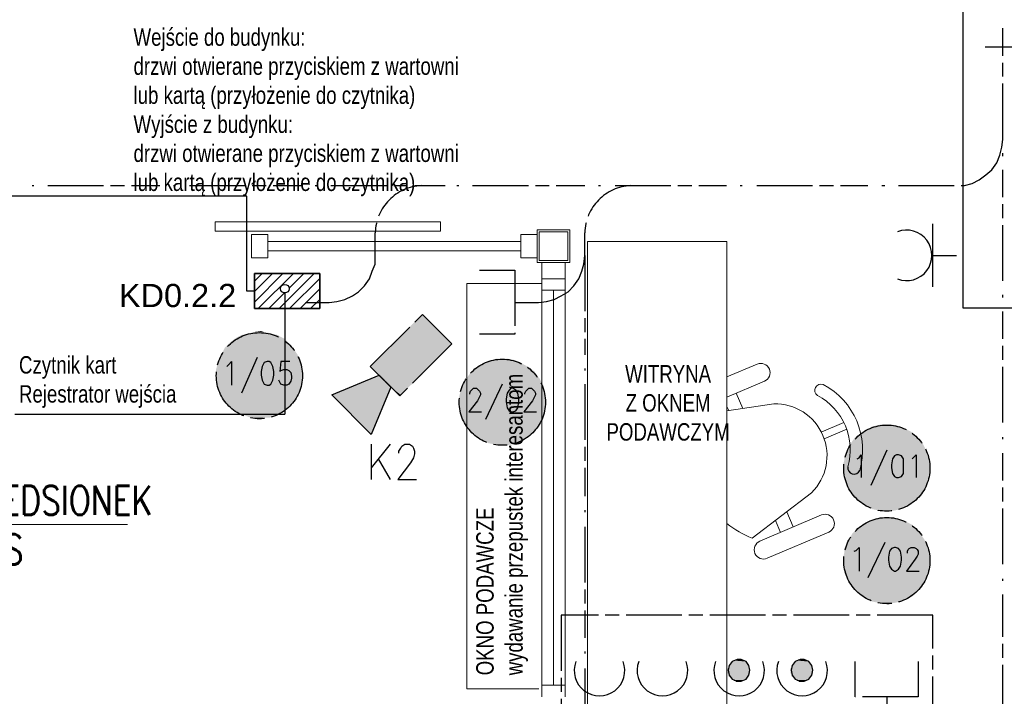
# Model space of a CAD drawing. Header units: millimetres. Extents: x 282377 to 1404227, y -783705 to 1038705.
# Tile 93 of 243: x 381471 to 381895, y 7241 to 7532. Entities that reach past the tile are written whole.
import ezdxf
from ezdxf.enums import TextEntityAlignment as Align

# ---------------------------------------------------------------- set-up
doc = ezdxf.new("R2010")
doc.units = ezdxf.units.MM
doc.linetypes.add('ACAD_ISO08W100', pattern=[36, 24, -3, 6, -3])
doc.layers.add('!!ELEKTRYKA', color=7, linetype='Continuous')
doc.layers.add('!elektryka', color=7, linetype='Continuous')
for name, color, linetype, lineweight in [('BA_drz', 7, 'Continuous', 18), ('BA_met', 7, 'Continuous', 18), ('PG_WYPOSAŻENIE', 9, 'Continuous', 18), ('PG_ŚCIANY_DZIAŁOWE', 3, 'Continuous', 18)]:
    doc.layers.add(name, color=color, linetype=linetype, lineweight=lineweight)
doc.styles.add('BIKTC', font='bikromsw.shx', dxfattribs={"width": 0.8})
doc.styles.add('ROMANS', font='romans', dxfattribs={"width": 0.7})
doc.styles.get("Standard").update_dxf_attribs({"font": 'arial.ttf'})

# ---------------------------------------------------------------- blocks, each defined once
blk = doc.blocks.new('A$C5416600d')
at = {"lineweight": 20}
for points in [[(0, 14), (14, 14), (14, 0), (0, 0)], [(0.8, 13.2), (13.2, 13.2), (13.2, 0.8), (0.8, 0.8)]]:
    blk.add_lwpolyline(points, close=True, dxfattribs=at)
blk = doc.blocks.new('bikmet')
blk.add_line((0, 1.65), (0, -1.65))
at = {"style": 'ROMANS', "width": 0.8}
blk.add_attdef('NRPOM', text='', height=1, dxfattribs=at).set_placement((-0.333, 0.333), align=Align.RIGHT)
blk.add_attdef('NWAPOM', (0.25, 0.333), '', height=1, dxfattribs=at)
blk.add_attdef('RAREA', text='', height=1.042, dxfattribs=at).set_placement((-0.333, -0.333), align=Align.TOP_RIGHT)
blk.add_attdef('PODLOGA', text='', height=1.042, dxfattribs=at).set_placement((0.25, -0.333), align=Align.TOP_LEFT)

msp = doc.modelspace()

# ---------------------------------------------------------------- hatches: boundary and pattern name
at = {"layer": '!!ELEKTRYKA'}
h = msp.add_hatch(dxfattribs=at)
h.set_pattern_fill('ANSI31', color=5)
h.set_pattern_definition([(45, (329364.1032, 41871.046), (-2.24506403, 2.24506403), [])])
h.paths.add_polyline_path([(381600.16, 7422.83), (381585.14, 7422.83), (381585.14, 7418.18, -0.414214), (381586.99, 7416.33, -1), (381583.28, 7416.33, -0.414214), (381585.14, 7418.18), (381585.14, 7422.83), (381578.45, 7422.83), (381578.45, 7407.73), (381600.16, 7407.73)])
h.paths.add_polyline_path([(381578.45, 7422.83), (381572.09, 7422.83), (381572.09, 7407.73), (381578.45, 7407.73)])

# ---------------------------------------------------------------- linework, layer by layer
for p, q in [((381572.09, 7422.83), (381572.09, 7407.73)), ((381585.14, 7414.47), (381585.14, 7362.24)), ((381572.09, 7407.73), (381600.16, 7407.73)), ((381468.86, 7362.24), (381585.14, 7362.24))]:
    msp.add_line(p, q, dxfattribs=at)
at = {"layer": '!!ELEKTRYKA', "color": 5}
for p, q in [((381600.16, 7422.83), (381572.09, 7422.83)), ((381600.16, 7407.73), (381600.16, 7422.83)), ((381600.16, 7407.73), (381600.16, 7422.83))]:
    msp.add_line(p, q, dxfattribs=at)
at = {"layer": '!!ELEKTRYKA', "color": 1, "linetype": 'ACAD_ISO08W100', "lineweight": -3}
for points in [[(381894.15, 7480.62), (381894.15, 7528.46)], [(381886.53, 7520.41), (381901.77, 7520.41)], [(381849.28, 7460.72), (381877.64, 7460.72), (381881.03, 7461.57), (381883.99, 7463.26), (381886.95, 7465.38), (381889.49, 7467.49), (381891.61, 7470.46), (381892.88, 7473.84), (381893.73, 7477.23), (381894.15, 7480.62), (381894.15, 7490.35)], [(381894.15, 7473.42), (381894.15, 7474.69)], [(381894.15, 7419.66), (381894.15, 7467.49)], [(381476.31, 7460.72), (381477.16, 7460.72)], [(381483.08, 7460.72), (381531.35, 7460.72)], [(381537.27, 7460.72), (381538.12, 7460.72)], [(381544.05, 7460.72), (381592.31, 7460.72)], [(381598.23, 7460.72), (381599.08, 7460.72)], [(381605.01, 7460.72), (381653.27, 7460.72)], [(381659.2, 7460.72), (381660.04, 7460.72)], [(381665.97, 7460.72), (381714.23, 7460.72)], [(381720.16, 7460.72), (381721, 7460.72)], [(381727.35, 7460.72), (381775.19, 7460.72)], [(381781.12, 7460.72), (381781.97, 7460.72)], [(381788.32, 7460.72), (381836.15, 7460.72)], [(381842.08, 7460.72), (381843.35, 7460.72)], [(381714.23, 7430.66), (381714.23, 7387.91)], [(381668.93, 7424.31), (381684.17, 7424.31), (381684.17, 7396.8), (381668.93, 7396.8)], [(381894.15, 7412.46), (381894.15, 7413.73)], [(381894.15, 7358.69), (381894.15, 7406.53)], [(381714.23, 7381.98), (381714.23, 7381.13)], [(381714.23, 7375.21), (381714.23, 7326.94)], [(381894.15, 7351.5), (381894.15, 7352.34)], [(381894.15, 7297.73), (381894.15, 7345.57)], [(381714.23, 7321.02), (381714.23, 7320.17)], [(381714.23, 7313.82), (381714.23, 7265.98)], [(381894.15, 7290.54), (381894.15, 7291.38)], [(381844.2, 7240.58), (381844.2, 7230.42), (381844.62, 7227.03), (381845.47, 7223.65), (381846.74, 7220.68), (381848.85, 7217.72), (381851.39, 7215.18), (381854.36, 7213.06), (381857.32, 7211.79), (381860.71, 7210.95), (381864.09, 7210.52), (381874.25, 7210.52), (381877.64, 7210.95), (381881.03, 7211.79), (381883.99, 7213.06), (381886.95, 7215.18), (381889.49, 7217.72), (381891.61, 7220.68), (381892.88, 7223.65), (381893.73, 7227.03), (381894.15, 7230.42), (381894.15, 7284.61)], [(381714.23, 7260.06), (381714.23, 7259.21)], [(381857.74, 7255.82), (381857.74, 7240.58), (381830.65, 7240.58), (381830.65, 7255.82)]]:
    msp.add_lwpolyline(points, dxfattribs=at)
for points in [[(381594, 7410.34), (381604.16, 7410.34), (381607.55, 7410.77), (381610.93, 7411.61), (381614.32, 7413.31), (381616.86, 7415), (381619.4, 7417.54), (381621.52, 7420.5), (381622.79, 7423.89), (381624.06, 7426.85), (381624.06, 7430.66), (381624.06, 7440.4, -0.393113), (381643.96, 7460.72), (381654.12, 7460.72)], [(381684.17, 7410.34), (381694.33, 7410.34), (381697.72, 7410.77), (381701.11, 7411.61), (381704.07, 7413.31), (381707.03, 7415), (381709.57, 7417.54), (381711.69, 7420.5), (381712.96, 7423.89), (381713.81, 7426.85), (381714.23, 7430.66), (381714.23, 7440.4, -0.393113), (381734.13, 7460.72), (381744.29, 7460.72)], [(381714.23, 7252.86), (381714.23, 7210.52, -0.409987), (381694.33, 7190.63), (381690.52, 7190.2), (381687.14, 7189.36), (381684.17, 7187.66), (381681.21, 7185.97), (381678.67, 7183.43), (381676.98, 7180.47), (381675.28, 7177.5), (381674.44, 7174.12), (381674.01, 7170.73), (381674.01, 7160.57), (381674.01, 7170.73)]]:
    msp.add_lwpolyline(points, format="xyb", dxfattribs=at)
at = {"layer": '!!ELEKTRYKA', "color": 217, "linetype": 'Continuous', "lineweight": -3, "true_color": 0x93278f}
msp.add_lwpolyline([(381864.09, 7417.12), (381864.09, 7444.21)], dxfattribs=at)
at = {"layer": '!!ELEKTRYKA', "color": 251, "linetype": 'ACAD_ISO08W100', "lineweight": -3, "true_color": 0x525252}
msp.add_lwpolyline([(381864.09, 7430.66), (381874.25, 7430.66)], dxfattribs=at)
at = {"layer": '!!ELEKTRYKA', "color": 5}
msp.add_lwpolyline([(381572.09, 7422.83), (381600.16, 7422.83), (381600.16, 7407.73), (381572.09, 7407.73)], close=True, dxfattribs=at)
msp.add_lwpolyline([(381572.09, 7422.83), (381600.16, 7422.83), (381600.16, 7407.73), (381572.09, 7407.73)], close=True, dxfattribs=at)
at = {"layer": '!!ELEKTRYKA', "color": 94, "linetype": 'ACAD_ISO08W100', "lineweight": -3, "true_color": 0x009500}
for points in [[(381644.38, 7405.26), (381657.08, 7392.56), (381634.64, 7370.12), (381621.94, 7382.83)], [(381625.75, 7379.02), (381630.83, 7373.94), (381622.36, 7353.61), (381605.43, 7370.55)]]:
    msp.add_lwpolyline(points, close=True, dxfattribs=at)
at = {"layer": '!!ELEKTRYKA', "color": 7, "linetype": 'ACAD_ISO08W100', "lineweight": -3}
for points in [[(381560.13, 7382.83), (381560.98, 7383.67), (381562.25, 7384.94), (381562.25, 7374.78)], [(381573.26, 7386.64), (381566.48, 7371.39)], [(381587.23, 7384.94), (381583.42, 7384.94), (381582.99, 7380.71), (381583.42, 7381.13), (381584.69, 7381.56), (381585.96, 7381.56), (381586.8, 7381.13), (381587.65, 7380.29), (381588.07, 7378.59), (381588.07, 7377.75), (381587.65, 7376.48), (381586.8, 7375.21), (381585.96, 7374.78), (381584.69, 7374.78), (381583.42, 7375.21), (381582.99, 7376.05), (381582.57, 7376.9)], [(381678.67, 7375.21), (381671.47, 7359.96)], [(381664.7, 7370.97), (381664.7, 7371.39), (381665.12, 7372.24), (381665.55, 7372.66), (381666.39, 7373.51), (381667.66, 7373.51), (381668.51, 7372.66), (381668.93, 7372.24), (381669.36, 7371.39), (381669.36, 7370.55), (381668.93, 7369.7), (381668.09, 7368.01), (381664.28, 7363.35), (381669.78, 7363.35)], [(381688.41, 7370.97), (381688.41, 7371.39), (381688.83, 7372.24), (381689.25, 7372.66), (381690.1, 7373.51), (381691.37, 7373.51), (381692.22, 7372.66), (381692.64, 7372.24), (381693.06, 7371.39), (381693.06, 7370.55), (381692.64, 7369.7), (381691.79, 7368.01), (381687.98, 7363.35), (381693.49, 7363.35)], [(381844.2, 7346.84), (381837.42, 7331.6)], [(381831.5, 7343.03), (381832.34, 7343.45), (381833.19, 7344.72), (381833.19, 7334.99)], [(381855.2, 7343.03), (381855.63, 7343.45), (381856.9, 7344.72), (381856.9, 7334.99)], [(381843.35, 7307.05), (381836.15, 7291.81)], [(381830.23, 7303.24), (381831.07, 7303.66), (381832.34, 7304.93), (381832.34, 7294.77)], [(381853.09, 7302.39), (381853.09, 7303.24), (381853.51, 7304.08), (381853.93, 7304.51), (381854.78, 7304.93), (381856.05, 7304.93), (381856.9, 7304.51), (381857.32, 7304.08), (381857.74, 7303.24), (381857.74, 7301.97), (381857.32, 7301.12), (381856.47, 7299.85), (381852.66, 7294.77), (381858.17, 7294.77)]]:
    msp.add_lwpolyline(points, dxfattribs=at)
for points in [[(381577.49, 7384.94), (381576.22, 7384.52), (381575.37, 7382.83), (381574.95, 7380.71), (381574.95, 7379.02), (381575.37, 7376.9), (381576.22, 7375.21), (381577.49, 7374.78), (381578.34, 7374.78), (381579.18, 7375.21), (381580.03, 7376.9), (381580.45, 7379.02), (381580.45, 7380.71), (381580.03, 7382.83), (381579.18, 7384.52), (381578.34, 7384.94)], [(381682.48, 7373.51), (381681.63, 7372.66), (381680.79, 7371.39), (381680.36, 7368.85), (381680.36, 7367.58), (381680.79, 7365.04), (381681.63, 7363.77), (381682.48, 7363.35), (381683.33, 7363.35), (381684.6, 7363.77), (381685.44, 7365.04), (381685.87, 7367.58), (381685.87, 7368.85), (381685.44, 7371.39), (381684.6, 7372.66), (381683.33, 7373.51)], [(381848.43, 7344.72), (381847.58, 7344.3), (381846.74, 7343.03), (381846.31, 7340.49), (381846.31, 7339.22), (381846.74, 7336.68), (381847.58, 7335.41), (381848.43, 7334.99), (381849.28, 7334.99), (381850.55, 7335.41), (381851.39, 7336.68), (381851.39, 7339.22), (381851.39, 7340.49), (381851.39, 7343.03), (381850.55, 7344.3), (381849.28, 7344.72)], [(381847.58, 7304.93), (381846.31, 7304.51), (381845.47, 7303.24), (381845.04, 7300.7), (381845.04, 7299.43), (381845.47, 7296.89), (381846.31, 7295.62), (381847.58, 7294.77), (381848.01, 7294.77), (381849.28, 7295.62), (381850.12, 7296.89), (381850.55, 7299.43), (381850.55, 7300.7), (381850.12, 7303.24), (381849.28, 7304.51), (381848.01, 7304.93)]]:
    msp.add_lwpolyline(points, close=True, dxfattribs=at)
at = {"layer": '!!ELEKTRYKA', "color": 94, "linetype": 'ACAD_ISO08W100', "lineweight": -3, "true_color": 0x009500}
for points in [[(381622.36, 7349.38), (381622.36, 7334.14)], [(381630.41, 7349.38), (381622.36, 7339.22)], [(381634.22, 7345.57), (381634.22, 7346.42), (381635.06, 7347.69), (381635.49, 7348.53), (381636.76, 7349.38), (381638.87, 7349.38), (381640.14, 7348.53), (381640.57, 7347.69), (381640.99, 7346.42), (381640.99, 7345.15), (381640.57, 7343.45), (381639.3, 7341.34), (381633.79, 7334.14), (381641.84, 7334.14)], [(381625.33, 7343.03), (381630.41, 7334.14)]]:
    msp.add_lwpolyline(points, dxfattribs=at)
at = {"layer": '!!ELEKTRYKA', "color": 254, "linetype": 'ACAD_ISO08W100', "lineweight": -3, "true_color": 0xdddddd}
msp.add_lwpolyline([(381864.09, 7225.34), (381864.09, 7275.72), (381704.07, 7275.72), (381704.07, 7225.34)], close=True, dxfattribs=at)
at = {"layer": '!!ELEKTRYKA', "color": 30, "linetype": 'Continuous', "lineweight": -3, "true_color": 0xff7e00}
for points in [[(381785.35, 7252.01), (381784.93, 7254.13), (381783.66, 7255.82), (381781.54, 7256.67), (381779.85, 7256.67), (381777.73, 7255.82), (381776.46, 7254.13), (381776.04, 7252.01), (381776.46, 7249.9), (381777.73, 7248.2), (381779.85, 7247.36), (381781.54, 7247.36), (381783.66, 7248.2), (381784.93, 7249.9)], [(381812.45, 7252.01), (381812.02, 7254.13), (381810.75, 7255.82), (381808.64, 7256.67), (381806.94, 7256.67), (381804.83, 7255.82), (381803.56, 7254.13), (381803.13, 7252.01), (381803.56, 7249.9), (381804.83, 7248.2), (381806.94, 7247.36), (381808.64, 7247.36), (381810.75, 7248.2), (381812.02, 7249.9)]]:
    msp.add_lwpolyline(points, close=True, dxfattribs=at)
at = {"layer": '!!ELEKTRYKA', "color": 5}
msp.add_circle((381585.14, 7416.33), 1.85, dxfattribs=at)
at = {"layer": '!!ELEKTRYKA', "color": 1, "linetype": 'ACAD_ISO08W100', "lineweight": -3}
for centre in [(381574.18, 7378.86), (381678.75, 7367.43), (381844.27, 7339.06), (381844.27, 7299.27)]:
    msp.add_circle(centre, 18.55, dxfattribs=at)
at = {"layer": '!!ELEKTRYKA', "color": 217, "linetype": 'Continuous', "lineweight": -3, "true_color": 0x93278f}
for centre, start, end in [((381852.77, 7430.66), 248.9225, 111.0775), ((381720.58, 7251.91), 158.9225, 21.0775), ((381747.67, 7251.91), 158.9225, 21.0775)]:
    msp.add_arc(centre, 10.89, start, end, dxfattribs=at)
at = {"layer": '!!ELEKTRYKA'}
msp.add_arc((381830.15, 7339.17), 2.68, 171.1766, 336.7093, dxfattribs=at)
at = {"layer": '!!ELEKTRYKA', "color": 30, "linetype": 'Continuous', "lineweight": -3, "true_color": 0xff7e00}
for centre in [(381780.7, 7251.91), (381807.79, 7251.91)]:
    msp.add_arc(centre, 10.89, 158.9225, 21.0775, dxfattribs=at)
at = {"layer": '!!ELEKTRYKA', "color": 85, "linetype": 'ACAD_ISO08W100', "lineweight": -3, "true_color": 0x57ba47}
for points in [[(381644.38, 7405.26), (381657.08, 7392.56), (381631.25, 7392.56)], [(381631.25, 7392.56), (381647.34, 7382.83), (381621.94, 7382.83)], [(381631.25, 7392.56), (381657.08, 7392.56), (381647.34, 7382.83)], [(381625.75, 7379.02), (381630.83, 7373.94), (381613.05, 7373.94)], [(381621.94, 7382.83), (381643.96, 7379.02), (381625.75, 7379.02)], [(381621.94, 7382.83), (381647.34, 7382.83), (381643.96, 7379.02)], [(381625.75, 7379.02), (381638.45, 7373.94), (381630.83, 7373.94)], [(381625.75, 7379.02), (381643.96, 7379.02), (381638.45, 7373.94)], [(381613.05, 7373.94), (381629.56, 7370.55), (381605.43, 7370.55)], [(381605.43, 7370.55), (381629.14, 7370.12), (381605.85, 7370.12)], [(381605.43, 7370.55), (381629.56, 7370.55), (381629.14, 7370.12)], [(381613.05, 7373.94), (381630.83, 7373.94), (381629.56, 7370.55)], [(381630.83, 7373.94), (381635.06, 7370.55), (381634.22, 7370.55)], [(381630.83, 7373.94), (381638.45, 7373.94), (381635.06, 7370.55)], [(381634.22, 7370.55), (381635.06, 7370.55), (381634.64, 7370.12)], [(381605.85, 7370.12), (381629.14, 7370.12), (381622.36, 7353.61)]]:
    msp.add_solid(points, dxfattribs=at)
at = {"layer": '!!ELEKTRYKA', "color": 1, "linetype": 'ACAD_ISO08W100', "lineweight": -3}
for points in [[(381566.48, 7396.37), (381583.42, 7395.53), (381564.79, 7395.53)], [(381568.18, 7396.8), (381582.15, 7396.37), (381566.48, 7396.37)], [(381566.48, 7396.37), (381582.15, 7396.37), (381583.42, 7395.53)], [(381570.29, 7397.22), (381580.03, 7396.8), (381568.18, 7396.8)], [(381568.18, 7396.8), (381580.03, 7396.8), (381582.15, 7396.37)], [(381571.56, 7397.64), (381578.76, 7397.22), (381570.29, 7397.22)], [(381570.29, 7397.22), (381578.76, 7397.22), (381580.03, 7396.8)], [(381574.95, 7398.07), (381576.22, 7397.64), (381571.56, 7397.64)], [(381571.56, 7397.64), (381576.22, 7397.64), (381578.76, 7397.22)], [(381560.56, 7392.14), (381588.92, 7390.87), (381559.29, 7390.87)], [(381561.83, 7393.41), (381587.65, 7392.14), (381560.56, 7392.14)], [(381560.56, 7392.14), (381587.65, 7392.14), (381588.92, 7390.87)], [(381563.52, 7394.68), (381586.38, 7393.41), (381561.83, 7393.41)], [(381561.83, 7393.41), (381586.38, 7393.41), (381587.65, 7392.14)], [(381564.79, 7395.53), (381585.11, 7394.68), (381563.52, 7394.68)], [(381563.52, 7394.68), (381585.11, 7394.68), (381586.38, 7393.41)], [(381564.79, 7395.53), (381583.42, 7395.53), (381585.11, 7394.68)], [(381557.59, 7387.91), (381591.46, 7386.21), (381556.75, 7386.21)], [(381558.44, 7389.18), (381590.61, 7387.91), (381557.59, 7387.91)], [(381557.59, 7387.91), (381590.61, 7387.91), (381591.46, 7386.21)], [(381559.29, 7390.87), (381589.77, 7389.18), (381558.44, 7389.18)], [(381558.44, 7389.18), (381589.77, 7389.18), (381590.61, 7387.91)], [(381559.29, 7390.87), (381588.92, 7390.87), (381589.77, 7389.18)], [(381556.32, 7384.52), (381592.73, 7382.83), (381555.9, 7382.83)], [(381556.75, 7386.21), (381591.88, 7384.52), (381556.32, 7384.52)], [(381556.32, 7384.52), (381591.88, 7384.52), (381592.73, 7382.83)], [(381556.75, 7386.21), (381591.46, 7386.21), (381591.88, 7384.52)], [(381669.36, 7383.67), (381689.68, 7382.83), (381668.09, 7382.83)], [(381671.47, 7384.52), (381687.98, 7383.67), (381669.36, 7383.67)], [(381669.36, 7383.67), (381687.98, 7383.67), (381689.68, 7382.83)], [(381672.74, 7385.37), (381686.71, 7384.52), (381671.47, 7384.52)], [(381671.47, 7384.52), (381686.71, 7384.52), (381687.98, 7383.67)], [(381674.86, 7385.79), (381684.6, 7385.37), (381672.74, 7385.37)], [(381672.74, 7385.37), (381684.6, 7385.37), (381686.71, 7384.52)], [(381676.13, 7386.21), (381683.33, 7385.79), (381674.86, 7385.79)], [(381674.86, 7385.79), (381683.33, 7385.79), (381684.6, 7385.37)], [(381676.13, 7386.21), (381680.79, 7386.21), (381683.33, 7385.79)], [(381555.9, 7382.83), (381592.73, 7381.13), (381555.48, 7381.13)], [(381555.48, 7381.13), (381592.73, 7379.02), (381555.48, 7379.02)], [(381555.48, 7381.13), (381592.73, 7381.13), (381592.73, 7379.02)], [(381555.48, 7379.02), (381592.73, 7377.32), (381555.48, 7377.32)], [(381555.48, 7379.02), (381592.73, 7379.02), (381592.73, 7377.32)], [(381555.9, 7382.83), (381592.73, 7382.83), (381592.73, 7381.13)], [(381664.28, 7379.02), (381694.76, 7377.75), (381663.43, 7377.75)], [(381665.55, 7380.71), (381693.49, 7379.02), (381664.28, 7379.02)], [(381664.28, 7379.02), (381693.49, 7379.02), (381694.76, 7377.75)], [(381666.82, 7381.98), (381692.64, 7380.71), (381665.55, 7380.71)], [(381665.55, 7380.71), (381692.64, 7380.71), (381693.49, 7379.02)], [(381668.09, 7382.83), (381690.95, 7381.98), (381666.82, 7381.98)], [(381666.82, 7381.98), (381690.95, 7381.98), (381692.64, 7380.71)], [(381668.09, 7382.83), (381689.68, 7382.83), (381690.95, 7381.98)], [(381555.48, 7377.32), (381592.73, 7375.63), (381555.9, 7375.63)], [(381555.48, 7377.32), (381592.73, 7377.32), (381592.73, 7375.63)], [(381555.9, 7375.63), (381591.88, 7373.94), (381556.32, 7373.94)], [(381555.9, 7375.63), (381592.73, 7375.63), (381591.88, 7373.94)], [(381661.74, 7374.78), (381696.87, 7373.09), (381660.89, 7373.09)], [(381662.16, 7376.05), (381696.45, 7374.78), (381661.74, 7374.78)], [(381661.74, 7374.78), (381696.45, 7374.78), (381696.87, 7373.09)], [(381663.43, 7377.75), (381695.6, 7376.05), (381662.16, 7376.05)], [(381662.16, 7376.05), (381695.6, 7376.05), (381696.45, 7374.78)], [(381663.43, 7377.75), (381694.76, 7377.75), (381695.6, 7376.05)], [(381556.32, 7373.94), (381591.46, 7372.24), (381556.75, 7372.24)], [(381556.32, 7373.94), (381591.88, 7373.94), (381591.46, 7372.24)], [(381556.75, 7372.24), (381590.61, 7370.55), (381557.59, 7370.55)], [(381556.75, 7372.24), (381591.46, 7372.24), (381590.61, 7370.55)], [(381557.59, 7370.55), (381589.77, 7369.28), (381558.44, 7369.28)], [(381557.59, 7370.55), (381590.61, 7370.55), (381589.77, 7369.28)], [(381660.47, 7370.97), (381697.3, 7369.28), (381660.04, 7369.28)], [(381660.89, 7373.09), (381697.3, 7370.97), (381660.47, 7370.97)], [(381660.47, 7370.97), (381697.3, 7370.97), (381697.3, 7369.28)], [(381660.89, 7373.09), (381696.87, 7373.09), (381697.3, 7370.97)], [(381558.44, 7369.28), (381588.92, 7367.58), (381559.29, 7367.58)], [(381558.44, 7369.28), (381589.77, 7369.28), (381588.92, 7367.58)], [(381559.29, 7367.58), (381587.65, 7366.31), (381560.56, 7366.31)], [(381559.29, 7367.58), (381588.92, 7367.58), (381587.65, 7366.31)], [(381560.56, 7366.31), (381586.38, 7365.04), (381561.83, 7365.04)], [(381560.56, 7366.31), (381587.65, 7366.31), (381586.38, 7365.04)], [(381660.04, 7369.28), (381697.72, 7367.58), (381660.04, 7367.58)], [(381660.04, 7369.28), (381697.3, 7369.28), (381697.72, 7367.58)], [(381660.04, 7367.58), (381697.3, 7365.89), (381660.04, 7365.89)], [(381660.04, 7367.58), (381697.72, 7367.58), (381697.3, 7365.89)], [(381561.83, 7365.04), (381585.11, 7363.77), (381563.52, 7363.77)], [(381561.83, 7365.04), (381586.38, 7365.04), (381585.11, 7363.77)], [(381563.52, 7363.77), (381583.42, 7362.93), (381564.79, 7362.93)], [(381563.52, 7363.77), (381585.11, 7363.77), (381583.42, 7362.93)], [(381564.79, 7362.93), (381582.15, 7362.08), (381566.48, 7362.08)], [(381564.79, 7362.93), (381583.42, 7362.93), (381582.15, 7362.08)], [(381566.48, 7362.08), (381580.03, 7361.66), (381568.18, 7361.66)], [(381566.48, 7362.08), (381582.15, 7362.08), (381580.03, 7361.66)], [(381660.04, 7365.89), (381697.3, 7364.2), (381660.47, 7364.2)], [(381660.04, 7365.89), (381697.3, 7365.89), (381697.3, 7364.2)], [(381660.47, 7364.2), (381696.87, 7362.5), (381660.89, 7362.5)], [(381660.47, 7364.2), (381697.3, 7364.2), (381696.87, 7362.5)], [(381660.89, 7362.5), (381696.45, 7360.81), (381661.74, 7360.81)], [(381660.89, 7362.5), (381696.87, 7362.5), (381696.45, 7360.81)], [(381568.18, 7361.66), (381578.76, 7360.81), (381570.29, 7360.81)], [(381568.18, 7361.66), (381580.03, 7361.66), (381578.76, 7360.81)], [(381571.56, 7360.81), (381576.22, 7360.81), (381574.95, 7360.39)], [(381661.74, 7360.81), (381695.6, 7359.12), (381662.16, 7359.12)], [(381661.74, 7360.81), (381696.45, 7360.81), (381695.6, 7359.12)], [(381662.16, 7359.12), (381694.76, 7357.42), (381663.43, 7357.42)], [(381662.16, 7359.12), (381695.6, 7359.12), (381694.76, 7357.42)], [(381841.66, 7357.85), (381848.43, 7357.42), (381839.96, 7357.42)], [(381841.66, 7357.85), (381846.31, 7357.85), (381848.43, 7357.42)], [(381663.43, 7357.42), (381693.49, 7356.15), (381664.28, 7356.15)], [(381663.43, 7357.42), (381694.76, 7357.42), (381693.49, 7356.15)], [(381664.28, 7356.15), (381692.64, 7354.88), (381665.55, 7354.88)], [(381664.28, 7356.15), (381693.49, 7356.15), (381692.64, 7354.88)], [(381665.55, 7354.88), (381690.95, 7353.61), (381666.82, 7353.61)], [(381665.55, 7354.88), (381692.64, 7354.88), (381690.95, 7353.61)], [(381666.82, 7353.61), (381689.68, 7352.34), (381668.09, 7352.34)], [(381666.82, 7353.61), (381690.95, 7353.61), (381689.68, 7352.34)], [(381833.61, 7354.46), (381856.47, 7353.19), (381831.92, 7353.19)], [(381834.88, 7355.31), (381855.2, 7354.46), (381833.61, 7354.46)], [(381833.61, 7354.46), (381855.2, 7354.46), (381856.47, 7353.19)], [(381836.58, 7356.15), (381853.51, 7355.31), (381834.88, 7355.31)], [(381834.88, 7355.31), (381853.51, 7355.31), (381855.2, 7354.46)], [(381837.85, 7357), (381851.82, 7356.15), (381836.58, 7356.15)], [(381836.58, 7356.15), (381851.82, 7356.15), (381853.51, 7355.31)], [(381839.96, 7357.42), (381850.12, 7357), (381837.85, 7357)], [(381837.85, 7357), (381850.12, 7357), (381851.82, 7356.15)], [(381839.96, 7357.42), (381848.43, 7357.42), (381850.12, 7357)], [(381668.09, 7352.34), (381687.98, 7351.5), (381669.36, 7351.5)], [(381668.09, 7352.34), (381689.68, 7352.34), (381687.98, 7351.5)], [(381669.36, 7351.5), (381686.71, 7350.65), (381671.47, 7350.65)], [(381669.36, 7351.5), (381687.98, 7351.5), (381686.71, 7350.65)], [(381671.47, 7350.65), (381684.6, 7349.8), (381672.74, 7349.8)], [(381671.47, 7350.65), (381686.71, 7350.65), (381684.6, 7349.8)], [(381672.74, 7349.8), (381683.33, 7349.38), (381674.86, 7349.38)], [(381672.74, 7349.8), (381684.6, 7349.8), (381683.33, 7349.38)], [(381674.86, 7349.38), (381680.79, 7348.96), (381676.13, 7348.96)], [(381674.86, 7349.38), (381683.33, 7349.38), (381680.79, 7348.96)], [(381828.53, 7349.38), (381860.71, 7347.69), (381827.69, 7347.69)], [(381829.38, 7350.65), (381859.86, 7349.38), (381828.53, 7349.38)], [(381828.53, 7349.38), (381859.86, 7349.38), (381860.71, 7347.69)], [(381830.65, 7352.34), (381858.59, 7350.65), (381829.38, 7350.65)], [(381829.38, 7350.65), (381858.59, 7350.65), (381859.86, 7349.38)], [(381831.92, 7353.19), (381857.74, 7352.34), (381830.65, 7352.34)], [(381830.65, 7352.34), (381857.74, 7352.34), (381858.59, 7350.65)], [(381831.92, 7353.19), (381856.47, 7353.19), (381857.74, 7352.34)], [(381826.84, 7345.99), (381861.98, 7344.3), (381825.99, 7344.3)], [(381827.69, 7347.69), (381861.55, 7345.99), (381826.84, 7345.99)], [(381826.84, 7345.99), (381861.55, 7345.99), (381861.98, 7344.3)], [(381827.69, 7347.69), (381860.71, 7347.69), (381861.55, 7345.99)], [(381825.99, 7342.61), (381862.82, 7340.91), (381825.57, 7340.91)], [(381825.57, 7340.91), (381862.82, 7339.22), (381825.57, 7339.22)], [(381825.57, 7340.91), (381862.82, 7340.91), (381862.82, 7339.22)], [(381825.99, 7344.3), (381862.4, 7342.61), (381825.99, 7342.61)], [(381825.99, 7344.3), (381861.98, 7344.3), (381862.4, 7342.61)], [(381825.99, 7342.61), (381862.4, 7342.61), (381862.82, 7340.91)], [(381825.57, 7339.22), (381862.82, 7337.53), (381825.57, 7337.53)], [(381825.57, 7339.22), (381862.82, 7339.22), (381862.82, 7337.53)], [(381825.57, 7337.53), (381862.4, 7335.83), (381825.99, 7335.83)], [(381825.57, 7337.53), (381862.82, 7337.53), (381862.4, 7335.83)], [(381825.99, 7335.83), (381861.98, 7334.14), (381825.99, 7334.14)], [(381825.99, 7335.83), (381862.4, 7335.83), (381861.98, 7334.14)], [(381825.99, 7334.14), (381861.55, 7332.45), (381826.84, 7332.45)], [(381825.99, 7334.14), (381861.98, 7334.14), (381861.55, 7332.45)], [(381826.84, 7332.45), (381860.71, 7330.75), (381827.69, 7330.75)], [(381826.84, 7332.45), (381861.55, 7332.45), (381860.71, 7330.75)], [(381827.69, 7330.75), (381859.86, 7329.06), (381828.53, 7329.06)], [(381827.69, 7330.75), (381860.71, 7330.75), (381859.86, 7329.06)], [(381828.53, 7329.06), (381858.59, 7327.79), (381829.38, 7327.79)], [(381828.53, 7329.06), (381859.86, 7329.06), (381858.59, 7327.79)], [(381829.38, 7327.79), (381857.74, 7326.1), (381830.65, 7326.1)], [(381829.38, 7327.79), (381858.59, 7327.79), (381857.74, 7326.1)], [(381830.65, 7326.1), (381856.47, 7325.25), (381831.92, 7325.25)], [(381830.65, 7326.1), (381857.74, 7326.1), (381856.47, 7325.25)], [(381831.92, 7325.25), (381855.2, 7323.98), (381833.61, 7323.98)], [(381831.92, 7325.25), (381856.47, 7325.25), (381855.2, 7323.98)], [(381833.61, 7323.98), (381853.51, 7323.13), (381834.88, 7323.13)], [(381833.61, 7323.98), (381855.2, 7323.98), (381853.51, 7323.13)], [(381834.88, 7323.13), (381851.82, 7322.29), (381836.58, 7322.29)], [(381834.88, 7323.13), (381853.51, 7323.13), (381851.82, 7322.29)], [(381836.58, 7322.29), (381850.12, 7321.44), (381837.85, 7321.44)], [(381836.58, 7322.29), (381851.82, 7322.29), (381850.12, 7321.44)], [(381837.85, 7321.44), (381848.43, 7321.02), (381839.96, 7321.02)], [(381837.85, 7321.44), (381850.12, 7321.44), (381848.43, 7321.02)], [(381839.96, 7321.02), (381846.31, 7320.59), (381841.66, 7320.59)], [(381839.96, 7321.02), (381848.43, 7321.02), (381846.31, 7320.59)], [(381834.88, 7315.51), (381855.2, 7314.67), (381833.61, 7314.67)], [(381836.58, 7316.36), (381853.51, 7315.51), (381834.88, 7315.51)], [(381834.88, 7315.51), (381853.51, 7315.51), (381855.2, 7314.67)], [(381837.85, 7316.78), (381851.82, 7316.36), (381836.58, 7316.36)], [(381836.58, 7316.36), (381851.82, 7316.36), (381853.51, 7315.51)], [(381839.96, 7317.63), (381850.12, 7316.78), (381837.85, 7316.78)], [(381837.85, 7316.78), (381850.12, 7316.78), (381851.82, 7316.36)], [(381839.96, 7317.63), (381848.43, 7317.63), (381850.12, 7316.78)], [(381845.04, 7318.05), (381846.31, 7317.63), (381841.66, 7317.63)], [(381830.65, 7312.13), (381858.59, 7310.86), (381829.38, 7310.86)], [(381831.92, 7313.4), (381857.74, 7312.13), (381830.65, 7312.13)], [(381830.65, 7312.13), (381857.74, 7312.13), (381858.59, 7310.86)], [(381833.61, 7314.67), (381856.47, 7313.4), (381831.92, 7313.4)], [(381831.92, 7313.4), (381856.47, 7313.4), (381857.74, 7312.13)], [(381833.61, 7314.67), (381855.2, 7314.67), (381856.47, 7313.4)], [(381827.69, 7307.89), (381861.55, 7306.2), (381826.84, 7306.2)], [(381828.53, 7309.16), (381860.71, 7307.89), (381827.69, 7307.89)], [(381827.69, 7307.89), (381860.71, 7307.89), (381861.55, 7306.2)], [(381829.38, 7310.86), (381859.86, 7309.16), (381828.53, 7309.16)], [(381828.53, 7309.16), (381859.86, 7309.16), (381860.71, 7307.89)], [(381829.38, 7310.86), (381858.59, 7310.86), (381859.86, 7309.16)], [(381825.99, 7302.81), (381862.82, 7301.12), (381825.57, 7301.12)], [(381826.84, 7306.2), (381861.98, 7304.51), (381825.99, 7304.51)], [(381825.99, 7304.51), (381862.4, 7302.81), (381825.99, 7302.81)], [(381825.99, 7304.51), (381861.98, 7304.51), (381862.4, 7302.81)], [(381825.99, 7302.81), (381862.4, 7302.81), (381862.82, 7301.12)], [(381826.84, 7306.2), (381861.55, 7306.2), (381861.98, 7304.51)], [(381825.57, 7301.12), (381862.82, 7299.43), (381825.57, 7299.43)], [(381825.57, 7301.12), (381862.82, 7301.12), (381862.82, 7299.43)], [(381825.57, 7299.43), (381862.82, 7297.31), (381825.57, 7297.31)], [(381825.57, 7299.43), (381862.82, 7299.43), (381862.82, 7297.31)], [(381825.57, 7297.31), (381862.4, 7295.62), (381825.99, 7295.62)], [(381825.57, 7297.31), (381862.82, 7297.31), (381862.4, 7295.62)], [(381825.99, 7295.62), (381861.98, 7293.92), (381825.99, 7293.92)], [(381825.99, 7295.62), (381862.4, 7295.62), (381861.98, 7293.92)], [(381825.99, 7293.92), (381861.55, 7292.23), (381826.84, 7292.23)], [(381825.99, 7293.92), (381861.98, 7293.92), (381861.55, 7292.23)], [(381826.84, 7292.23), (381860.71, 7290.54), (381827.69, 7290.54)], [(381826.84, 7292.23), (381861.55, 7292.23), (381860.71, 7290.54)], [(381827.69, 7290.54), (381859.86, 7289.27), (381828.53, 7289.27)], [(381827.69, 7290.54), (381860.71, 7290.54), (381859.86, 7289.27)], [(381828.53, 7289.27), (381858.59, 7287.57), (381829.38, 7287.57)], [(381828.53, 7289.27), (381859.86, 7289.27), (381858.59, 7287.57)], [(381829.38, 7287.57), (381857.74, 7286.3), (381830.65, 7286.3)], [(381829.38, 7287.57), (381858.59, 7287.57), (381857.74, 7286.3)], [(381830.65, 7286.3), (381856.47, 7285.03), (381831.92, 7285.03)], [(381830.65, 7286.3), (381857.74, 7286.3), (381856.47, 7285.03)], [(381831.92, 7285.03), (381855.2, 7283.76), (381833.61, 7283.76)], [(381831.92, 7285.03), (381856.47, 7285.03), (381855.2, 7283.76)], [(381833.61, 7283.76), (381853.51, 7282.92), (381834.88, 7282.92)], [(381833.61, 7283.76), (381855.2, 7283.76), (381853.51, 7282.92)], [(381834.88, 7282.92), (381851.82, 7282.07), (381836.58, 7282.07)], [(381834.88, 7282.92), (381853.51, 7282.92), (381851.82, 7282.07)], [(381836.58, 7282.07), (381850.12, 7281.65), (381837.85, 7281.65)], [(381836.58, 7282.07), (381851.82, 7282.07), (381850.12, 7281.65)], [(381837.85, 7281.65), (381848.43, 7281.22), (381839.96, 7281.22)], [(381837.85, 7281.65), (381850.12, 7281.65), (381848.43, 7281.22)], [(381839.96, 7281.22), (381846.31, 7280.8), (381841.66, 7280.8)], [(381839.96, 7281.22), (381848.43, 7281.22), (381846.31, 7280.8)], [(381841.66, 7280.8), (381846.31, 7280.8), (381845.04, 7280.38)]]:
    msp.add_solid(points, dxfattribs=at)
at = {"layer": '!!ELEKTRYKA', "color": 30, "linetype": 'Continuous', "lineweight": -3, "true_color": 0xff7e00}
for points in [[(381778.16, 7256.25), (381783.24, 7255.82), (381777.73, 7255.82)], [(381778.16, 7256.25), (381782.81, 7256.25), (381783.24, 7255.82)], [(381779, 7256.67), (381782.39, 7256.25), (381778.58, 7256.25)], [(381779, 7256.67), (381781.97, 7256.67), (381782.39, 7256.25)], [(381805.25, 7256.25), (381810.33, 7255.82), (381804.83, 7255.82)], [(381805.25, 7256.25), (381809.91, 7256.25), (381810.33, 7255.82)], [(381806.1, 7256.67), (381809.48, 7256.25), (381805.67, 7256.25)], [(381806.1, 7256.67), (381809.06, 7256.67), (381809.48, 7256.25)], [(381776.04, 7253.28), (381785.35, 7252.86), (381775.62, 7252.86)], [(381775.62, 7252.86), (381785.35, 7252.44), (381775.62, 7252.44)], [(381775.62, 7252.86), (381785.35, 7252.86), (381785.35, 7252.44)], [(381775.62, 7252.44), (381785.35, 7252.01), (381775.62, 7252.01)], [(381775.62, 7252.44), (381785.35, 7252.44), (381785.35, 7252.01)], [(381775.62, 7252.01), (381785.35, 7251.59), (381775.62, 7251.59)], [(381775.62, 7252.01), (381785.35, 7252.01), (381785.35, 7251.59)], [(381776.46, 7254.55), (381784.93, 7254.13), (381776.04, 7254.13)], [(381776.04, 7254.13), (381784.93, 7253.71), (381776.04, 7253.71)], [(381776.04, 7254.13), (381784.93, 7254.13), (381784.93, 7253.71)], [(381776.04, 7253.71), (381785.35, 7253.28), (381776.04, 7253.28)], [(381776.04, 7253.71), (381784.93, 7253.71), (381785.35, 7253.28)], [(381776.04, 7253.28), (381785.35, 7253.28), (381785.35, 7252.86)], [(381776.89, 7254.98), (381784.51, 7254.55), (381776.46, 7254.55)], [(381776.46, 7254.55), (381784.51, 7254.55), (381784.93, 7254.13)], [(381776.89, 7255.4), (381784.51, 7254.98), (381776.89, 7254.98)], [(381776.89, 7255.4), (381784.08, 7255.4), (381784.51, 7254.98)], [(381776.89, 7254.98), (381784.51, 7254.98), (381784.51, 7254.55)], [(381777.73, 7255.82), (381783.66, 7255.4), (381777.31, 7255.4)], [(381777.73, 7255.82), (381783.24, 7255.82), (381783.66, 7255.4)], [(381803.13, 7253.28), (381812.45, 7252.86), (381802.71, 7252.86)], [(381802.71, 7252.86), (381812.45, 7252.44), (381802.71, 7252.44)], [(381802.71, 7252.86), (381812.45, 7252.86), (381812.45, 7252.44)], [(381802.71, 7252.44), (381812.45, 7252.01), (381802.71, 7252.01)], [(381802.71, 7252.44), (381812.45, 7252.44), (381812.45, 7252.01)], [(381802.71, 7252.01), (381812.45, 7251.59), (381802.71, 7251.59)], [(381802.71, 7252.01), (381812.45, 7252.01), (381812.45, 7251.59)], [(381803.56, 7254.55), (381812.02, 7254.13), (381803.13, 7254.13)], [(381803.13, 7254.13), (381812.02, 7253.71), (381803.13, 7253.71)], [(381803.13, 7254.13), (381812.02, 7254.13), (381812.02, 7253.71)], [(381803.13, 7253.71), (381812.45, 7253.28), (381803.13, 7253.28)], [(381803.13, 7253.71), (381812.02, 7253.71), (381812.45, 7253.28)], [(381803.13, 7253.28), (381812.45, 7253.28), (381812.45, 7252.86)], [(381803.98, 7254.98), (381811.6, 7254.55), (381803.56, 7254.55)], [(381803.56, 7254.55), (381811.6, 7254.55), (381812.02, 7254.13)], [(381803.98, 7255.4), (381811.6, 7254.98), (381803.98, 7254.98)], [(381803.98, 7255.4), (381811.18, 7255.4), (381811.6, 7254.98)], [(381803.98, 7254.98), (381811.6, 7254.98), (381811.6, 7254.55)], [(381804.83, 7255.82), (381810.75, 7255.4), (381804.4, 7255.4)], [(381804.83, 7255.82), (381810.33, 7255.82), (381810.75, 7255.4)], [(381775.62, 7251.59), (381785.35, 7250.74), (381775.62, 7250.74)], [(381775.62, 7251.59), (381785.35, 7251.59), (381785.35, 7250.74)], [(381775.62, 7250.74), (381785.35, 7250.32), (381776.04, 7250.32)], [(381775.62, 7250.74), (381785.35, 7250.74), (381785.35, 7250.32)], [(381776.04, 7250.32), (381784.93, 7249.9), (381776.04, 7249.9)], [(381776.04, 7250.32), (381785.35, 7250.32), (381784.93, 7249.9)], [(381776.04, 7249.9), (381784.93, 7249.47), (381776.04, 7249.47)], [(381776.04, 7249.9), (381784.93, 7249.9), (381784.93, 7249.47)], [(381776.04, 7249.47), (381784.51, 7249.05), (381776.46, 7249.05)], [(381776.04, 7249.47), (381784.93, 7249.47), (381784.51, 7249.05)], [(381776.89, 7249.05), (381784.08, 7248.63), (381776.89, 7248.63)], [(381776.89, 7249.05), (381784.51, 7249.05), (381784.08, 7248.63)], [(381776.89, 7248.63), (381783.66, 7248.2), (381777.31, 7248.2)], [(381776.89, 7248.63), (381784.08, 7248.63), (381783.66, 7248.2)], [(381777.31, 7248.2), (381783.24, 7247.78), (381777.73, 7247.78)], [(381777.31, 7248.2), (381783.66, 7248.2), (381783.24, 7247.78)], [(381778.16, 7247.78), (381782.39, 7247.36), (381778.58, 7247.36)], [(381778.16, 7247.78), (381782.81, 7247.78), (381782.39, 7247.36)], [(381802.71, 7251.59), (381812.45, 7250.74), (381802.71, 7250.74)], [(381802.71, 7251.59), (381812.45, 7251.59), (381812.45, 7250.74)], [(381802.71, 7250.74), (381812.45, 7250.32), (381803.13, 7250.32)], [(381802.71, 7250.74), (381812.45, 7250.74), (381812.45, 7250.32)], [(381803.13, 7250.32), (381812.02, 7249.9), (381803.13, 7249.9)], [(381803.13, 7250.32), (381812.45, 7250.32), (381812.02, 7249.9)], [(381803.13, 7249.9), (381812.02, 7249.47), (381803.13, 7249.47)], [(381803.13, 7249.9), (381812.02, 7249.9), (381812.02, 7249.47)], [(381803.13, 7249.47), (381811.6, 7249.05), (381803.56, 7249.05)], [(381803.13, 7249.47), (381812.02, 7249.47), (381811.6, 7249.05)], [(381803.98, 7249.05), (381811.18, 7248.63), (381803.98, 7248.63)], [(381803.98, 7249.05), (381811.6, 7249.05), (381811.18, 7248.63)], [(381803.98, 7248.63), (381810.75, 7248.2), (381804.4, 7248.2)], [(381803.98, 7248.63), (381811.18, 7248.63), (381810.75, 7248.2)], [(381804.4, 7248.2), (381810.33, 7247.78), (381804.83, 7247.78)], [(381804.4, 7248.2), (381810.75, 7248.2), (381810.33, 7247.78)], [(381805.25, 7247.78), (381809.48, 7247.36), (381805.67, 7247.36)], [(381805.25, 7247.78), (381809.91, 7247.78), (381809.48, 7247.36)], [(381779, 7247.36), (381781.54, 7246.93), (381779.43, 7246.93)], [(381779, 7247.36), (381781.97, 7247.36), (381781.54, 7246.93)], [(381806.1, 7247.36), (381808.64, 7246.93), (381806.52, 7246.93)], [(381806.1, 7247.36), (381809.06, 7247.36), (381808.64, 7246.93)]]:
    msp.add_solid(points, dxfattribs=at)
at = {"layer": '!elektryka', "color": 6, "ltscale": 10}
msp.add_lwpolyline([(381572.09, 7415.28), (381568.73, 7415.28), (381568.73, 7456.16), (381389.22, 7456.16)], dxfattribs=at)
at = {"color": 252}
for p, q in [((381877.01, 7846.62), (381877.01, 7408.12)), ((381877.01, 7408.12), (382076.51, 7408.12))]:
    msp.add_line(p, q, dxfattribs=at)
at = {"color": 252, "lineweight": 20}
for p, q in [((381652.15, 7445.15), (381555.15, 7445.15)), ((381555.15, 7441.15), (381555.15, 7445.15)), ((381652.15, 7441.15), (381652.15, 7445.15)), ((381652.15, 7441.15), (381555.15, 7441.15)), ((381570.76, 7439.62), (381577.76, 7439.62)), ((381570.76, 7439.62), (381570.76, 7429.62)), ((381577.76, 7439.62), (381577.76, 7429.62)), ((381686.76, 7439.62), (381693.76, 7439.62)), ((381686.76, 7439.62), (381686.76, 7429.62)), ((381693.76, 7439.62), (381693.76, 7429.62)), ((381577.76, 7436.62), (381686.76, 7436.62)), ((381570.76, 7429.62), (381577.76, 7429.62)), ((381577.76, 7432.62), (381686.76, 7432.62)), ((381686.76, 7429.62), (381693.76, 7429.62)), ((381695.76, 7427.62), (381695.76, 7420.62)), ((381695.76, 7427.62), (381705.76, 7427.62)), ((381705.76, 7427.62), (381705.76, 7420.62)), ((381695.76, 7420.62), (381705.76, 7420.62)), ((381705.76, 7420.62), (381695.76, 7420.62))]:
    msp.add_line(p, q, dxfattribs=at)
at = {"layer": 'BA_drz', "color": 252}
for p, q in [((381695.76, 7420.62), (381695.76, 7240.62)), ((381705.76, 7420.62), (381705.76, 7240.62)), ((381705.76, 7415.62), (381695.76, 7415.62)), ((381700.76, 7415.62), (381700.76, 7245.62)), ((381705.76, 7245.62), (381695.76, 7245.62))]:
    msp.add_line(p, q, dxfattribs=at)
at = {"layer": 'BA_met', "color": 252}
msp.add_line((381391.94, 7314.76), (381517.46, 7314.76), dxfattribs=at)
at = {"layer": 'PG_WYPOSAŻENIE', "color": 252}
for p, q in [((381715.42, 7436.62), (381715.42, 7235.69)), ((381715.42, 7436.62), (381775.42, 7436.62)), ((381775.42, 7436.62), (381775.42, 7235.69)), ((381572.09, 7422.83), (381572.09, 7407.73)), ((381585.14, 7414.47), (381585.14, 7362.24)), ((381572.09, 7407.73), (381600.16, 7407.73)), ((381775.42, 7378.3), (381788.47, 7383.85)), ((381791.61, 7376.48), (381775.42, 7369.59)), ((381782.26, 7364.74), (381779.46, 7371.31)), ((381775.42, 7363.7), (381795.57, 7366.78)), ((381468.86, 7362.24), (381585.14, 7362.24)), ((381775.42, 7365.64), (381776.2, 7363.82)), ((381825.76, 7358.72), (381816.07, 7354.59)), ((381826.99, 7355.83), (381817.3, 7351.7)), ((381811.87, 7328.48), (381786.36, 7308.96)), ((381801.18, 7320.29), (381803.98, 7313.72)), ((381816.12, 7318.89), (381789.62, 7307.61)), ((381798.51, 7311.4), (381796.31, 7316.57)), ((381792.76, 7300.24), (381819.26, 7311.53))]:
    msp.add_line(p, q, dxfattribs=at)
at = {"layer": 'PG_WYPOSAŻENIE', "color": 5}
msp.add_line((381600.16, 7422.83), (381572.09, 7422.83), dxfattribs=at)
msp.add_circle((381585.14, 7416.33), 1.85, dxfattribs=at)
at = {"layer": 'PG_WYPOSAŻENIE', "color": 252}
for centre, radius, start, end in [((381790.04, 7380.17), 4, 293.0584, 113.0584), ((381815.94, 7372.54), 2.68, 69.4076, 234.9403), ((381802.03, 7346.91), 31.82, 343.9429, 62.1739), ((381802.03, 7346.91), 26.51, 343.9429, 62.1739), ((381796.14, 7344.4), 22.39, 314.654, 91.4629), ((381830.15, 7339.17), 2.68, 171.1766, 336.7093), ((381800.41, 7346.22), 39.82, 231.1245, 249.3469), ((381817.69, 7315.21), 4, 293.0584, 113.0584), ((381791.19, 7303.93), 4, 113.0584, 293.0584)]:
    msp.add_arc(centre, radius, start, end, dxfattribs=at)
at = {"layer": 'PG_ŚCIANY_DZIAŁOWE', "color": 252}
for p, q in [((381695.76, 7418.62), (381663.51, 7418.62)), ((381663.51, 7418.62), (381663.51, 7244.07)), ((381694.51, 7244.07), (381663.51, 7244.07))]:
    msp.add_line(p, q, dxfattribs=at)

# ---------------------------------------------------------------- block references
at = {"color": 252, "lineweight": 20}
msp.add_blockref('A$C5416600d', (381693.76, 7427.62), dxfattribs=at)
at = {"layer": 'BA_met', "color": 252, "xscale": 12.5, "yscale": 12.5, "zscale": 12.5}
msp.add_blockref('bikmet', (381433.36, 7314.76), dxfattribs=at).add_auto_attribs({'NRPOM': '0.09', 'NWAPOM': 'PRZEDSIONEK', 'RAREA': '8.68', 'PODLOGA': 'GRES'})

# ---------------------------------------------------------------- texts
at = {"layer": '!elektryka', "ltscale": 10, "insert": (381513.73, 7418.38), "char_height": 10, "width": 32.809, "attachment_point": 1}
msp.add_mtext('KD0.2.2', dxfattribs=at)
at = {"layer": 'PG_WYPOSAŻENIE', "color": 252, "char_height": 7.5, "attachment_point": 1, "style": 'BIKTC'}
for s, insert, width, rotation in [('Wejście do budynku:\\Pdrzwi otwierane przyciskiem z wartowni\\Plub kartą (przyłożenie do czytnika)\\PWyjście z budynku: \\Pdrzwi otwierane przyciskiem z wartowni\\Plub kartą (przyłożenie do czytnika)', (381520.01, 7528.4), 650.6795, 360), ('OKNO PODAWCZE \\Pwydawanie przepustek interesantom', (381667.52, 7249.86), 650.6795, 90), ('\\pxqc;WITRYNA\\PZ OKNEM\\PPODAWCZYM', (381714.79, 7383.42), 70.6374, 360)]:
    msp.add_mtext(s, dxfattribs=dict(at, insert=insert, width=width, rotation=rotation))
at = {"layer": 'PG_WYPOSAŻENIE', "color": 7, "insert": (381470.71, 7387.27), "char_height": 7.5, "width": 650.6795, "attachment_point": 1, "rotation": 360, "style": 'BIKTC'}
msp.add_mtext('Czytnik kart\\PRejestrator wejścia', dxfattribs=at)

doc.saveas('drawing.dxf')
